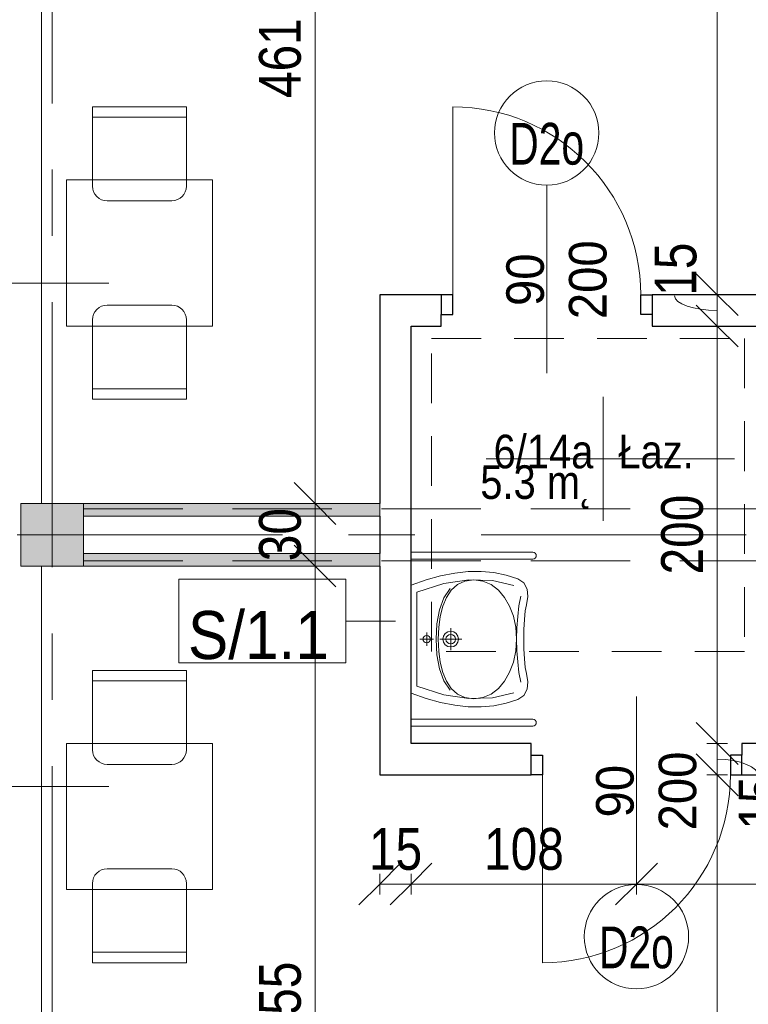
# Model space of a CAD drawing. Header units: centimetres. Extents: x -1631 to 1829, y -257 to 3158.
# Tile 32 of 129: x -1228 to -879, y 2103 to 2575. Entities that reach past the tile are written whole.
import ezdxf

# ---------------------------------------------------------------- set-up
doc = ezdxf.new("R2010")
doc.units = ezdxf.units.CM
for name, pattern in [('Oś', [222.25, 127, -31.75, 31.75, -31.75]), ('Ponad', [39.688, 23.813, -15.875]), ('Ukryte', [71.438, 47.625, -23.813])]:
    doc.linetypes.add(name, pattern=pattern)
for name, color, linetype, lineweight in [('A-ANNO-DIMS', 211, 'Continuous', 13), ('A-ANNO-DIMS-100', 211, 'Continuous', 13), ('A-ANNO-NOTE', 131, 'Continuous', 9), ('A-AREA-IDEN', 2, 'Continuous', 13), ('A-DETL-GENF', 92, 'Continuous', 9), ('A-DETL-HDLN', 90, 'Ukryte', 9), ('A-DETL-MEDM', 33, 'Continuous', 13), ('A-DOOR', 31, 'Continuous', 13), ('A-FLOR-OVHD', 1, 'Ponad', 9), ('A-GLAZ-IDEN', 152, 'Continuous', 13), ('A-WALL', 113, 'Continuous', 13), ('A-WALL-IDEN', 211, 'Continuous', 13), ('I-FURN', 30, 'Continuous', 9), ('P-SANR-FIXT', 6, 'Continuous', 9), ('S-COLS', 52, 'Continuous', 13), ('S-GRID', 1, 'Continuous', 13)]:
    doc.layers.add(name, color=color, linetype=linetype, lineweight=lineweight)
doc.layers.add('A-WALL-PATT', color=111, linetype='Continuous', lineweight=13, plot=False)
doc.styles.add('Arial', font='arial.ttf', dxfattribs={"width": 0.9, "height": 18})
doc.styles.add('Arial Narrow_5', font='ARIALN.TTF', dxfattribs={"height": 20})
doc.styles.add('Arial_1', font='arial.ttf', dxfattribs={"width": 0.7, "height": 20})
doc.styles.add('Arial_11', font='arial.ttf', dxfattribs={"width": 0.85, "height": 23})
doc.styles.add('Arial_12', font='arial.ttf', dxfattribs={"width": 0.9, "height": 23})
doc.styles.add('Arial_13', font='arial.ttf', dxfattribs={"height": 0.2})
doc.dimstyles.new('Diagonal_1_100__0__wewnętrzne', dxfattribs={"dimscale": 30.48, "dimtxt": 20.468619, "dimasz": 0.656168, "dimexe": 0.164042, "dimexo": 0.0625, "dimgap": 0.032808, "dimtad": 1, "dimdec": 0, "dimdsep": 46, "dimtxsty": 'Arial Narrow_5', "dimblk1": 'OBLIQUE', "dimblk2": 'OBLIQUE', "dimsah": 1, "dimcen": 0.09, "dimazin": 0, "dimtfac": 1, "dimtdec": 4, "dimtix": 1, "dimtmove": 0, "dimatfit": 3, "dimfxl": 0.164042, "dimfxlon": 1, "dimtvp": 1, "dimtolj": 1, "dimtzin": 0, "dimarcsym": 2})
doc.dimstyles.new('Diagonal_1_100__0__wewnętrzne_1', dxfattribs={"dimscale": 30.48, "dimtxt": 20.468619, "dimasz": 0.656168, "dimexe": 0.164042, "dimexo": 0.0625, "dimgap": 0.032808, "dimtad": 1, "dimdec": 0, "dimdsep": 46, "dimtxsty": 'Arial Narrow_5', "dimblk1": 'OBLIQUE', "dimblk2": 'OBLIQUE', "dimsah": 1, "dimcen": 0.09, "dimazin": 0, "dimtfac": 1, "dimtdec": 4, "dimtix": 1, "dimtmove": 1, "dimatfit": 3, "dimfxl": 0.164042, "dimfxlon": 1, "dimtvp": 1, "dimtolj": 1, "dimtzin": 0, "dimarcsym": 2})
doc.dimstyles.new('Diagonal_1_100__0__wewnętrzne_2', dxfattribs={"dimscale": 30.48, "dimtxt": 20.468619, "dimasz": 0.656168, "dimexe": 0.164042, "dimexo": 0.0625, "dimgap": 0.032808, "dimtad": 1, "dimdec": 0, "dimdsep": 46, "dimtxsty": 'Arial Narrow_5', "dimblk1": 'OBLIQUE', "dimblk2": 'OBLIQUE', "dimsah": 1, "dimcen": 0.09, "dimazin": 0, "dimtfac": 1, "dimtdec": 4, "dimtix": 1, "dimtmove": 2, "dimatfit": 3, "dimfxl": 0.164042, "dimfxlon": 1, "dimtvp": 1, "dimtolj": 1, "dimtzin": 0, "dimarcsym": 2})

# ---------------------------------------------------------------- blocks, each defined once
blk = doc.blocks.new('M_Concrete-Square-Column - 300 x 300mm-1795931-6_piętro IV __13_80 m_ - stan projektowany')
at = {"layer": 'S-COLS', "lineweight": 9}
blk.add_hatch(color=254, dxfattribs=at).paths.add_polyline_path([(15, -15), (15, 15), (-15, 15), (-15, -15)], flags=0)
for p, q in [((15, 15), (-15, 15)), ((-15, 15), (-15, -15)), ((15, -15), (15, 15)), ((-15, -15), (15, -15))]:
    blk.add_line(p, q, dxfattribs=at)
blk = doc.blocks.new('Blat - Blat-1285996-6_piętro IV __13_80 m_ - stan projektowany')
at = {"layer": 'I-FURN'}
for p, q in [((0, 0), (70, 0)), ((0, -70), (0, 0)), ((70, 0), (70, -70)), ((70, -70), (0, -70))]:
    blk.add_line(p, q, dxfattribs=at)
blk = doc.blocks.new('Blat - Blat-1285693-6_piętro IV __13_80 m_ - stan projektowany')
at = {"layer": 'I-FURN'}
for p, q in [((0, 70), (0, 0)), ((70, 70), (0, 70)), ((70, 0), (70, 70)), ((0, 0), (70, 0))]:
    blk.add_line(p, q, dxfattribs=at)
blk = doc.blocks.new('DRZWI 1S - automatyczna etykieta - Drzwi 90 _łazienkowe_-2364283-6_piętro IV __13_80 m_ - stan projektowany')
at = {"layer": 'A-DETL-GENF'}
for p, q in [((-50.5, 2), (-45, 2)), ((-50.5, -7.5), (-50.5, 2)), ((-45, 2), (-45, -7.5)), ((45, 2), (50.5, 2)), ((45, -7.5), (45, 2)), ((50.5, 2), (50.5, -7.5)), ((-45, -7.5), (-50.5, -7.5)), ((50.5, -7.5), (45, -7.5))]:
    blk.add_line(p, q, dxfattribs=at)
at = {"layer": 'A-DETL-MEDM', "lineweight": 25}
for p, q in [((-50.5, -7.5), (-50.5, 2)), ((-50.5, 2), (-45, 2)), ((-45, 2), (-45, -7.5)), ((45, 2), (45, -7.5)), ((50.5, 2), (45, 2)), ((50.5, -7.5), (50.5, 2)), ((-45, -7.5), (-50.5, -7.5)), ((45, -7.5), (50.5, -7.5))]:
    blk.add_line(p, q, dxfattribs=at)
at = {"layer": 'A-DOOR'}
blk.add_line((45, -7.5), (45, -97.5), dxfattribs=at)
blk.add_arc((45, -7.5), 90, 180, 270, dxfattribs=at)
blk = doc.blocks.new('DRZWI 1S - automatyczna etykieta - Drzwi 90 _łazienkowe_-2364279-6_piętro IV __13_80 m_ - stan projektowany')
at = {"layer": 'A-DETL-GENF'}
for p, q in [((-50.5, 7.5), (-50.5, -2)), ((-45, 7.5), (-50.5, 7.5)), ((-45, -2), (-45, 7.5)), ((50.5, 7.5), (45, 7.5)), ((45, 7.5), (45, -2)), ((50.5, -2), (50.5, 7.5)), ((-50.5, -2), (-45, -2)), ((45, -2), (50.5, -2))]:
    blk.add_line(p, q, dxfattribs=at)
at = {"layer": 'A-DETL-MEDM', "lineweight": 25}
for p, q in [((-45, 7.5), (-50.5, 7.5)), ((-50.5, 7.5), (-50.5, -2)), ((-45, -2), (-45, 7.5)), ((45, -2), (45, 7.5)), ((45, 7.5), (50.5, 7.5)), ((50.5, 7.5), (50.5, -2)), ((-50.5, -2), (-45, -2)), ((50.5, -2), (45, -2))]:
    blk.add_line(p, q, dxfattribs=at)
at = {"layer": 'A-DOOR'}
blk.add_line((45, 7.5), (45, 97.5), dxfattribs=at)
blk.add_arc((45, 7.5), 90, 90, 180, dxfattribs=at)
blk = doc.blocks.new('umywalka dla N_65x56 koło - Type 1-2359175-6_piętro IV __13_80 m_ - stan projektowany')
at = {"layer": 'P-SANR-FIXT'}
for p, q in [((-29.1, -65.9), (-29.1, -7.5)), ((-25.9, -65.9), (-25.9, -7.5)), ((-15.89, -14.7), (-13.31, -7.5)), ((38.31, -7.5), (40.89, -14.7)), ((50.9, -65.9), (50.9, -7.5)), ((54.1, -7.5), (54.1, -65.9)), ((-14.09, -23.15), (-10.01, -10.3)), ((-10.01, -10.3), (12.5, -10.3)), ((11.26, -13.74), (10.89, -14.3)), ((11.82, -13.36), (11.26, -13.74)), ((12.5, -13.22), (11.82, -13.36)), ((12.5, -10.3), (35.01, -10.3)), ((12.5, -18.23), (12.5, -11.72)), ((13.18, -13.36), (12.5, -13.22)), ((13.74, -13.74), (13.18, -13.36)), ((14.11, -14.3), (13.74, -13.74)), ((35.01, -10.3), (39.09, -23.15)), ((-17.85, -21.67), (-15.89, -14.7)), ((15.75, -14.98), (9.25, -14.98)), ((10.89, -14.3), (10.75, -14.98)), ((10.75, -14.98), (10.89, -15.66)), ((10.89, -15.66), (11.26, -16.21)), ((11.26, -16.21), (11.82, -16.59)), ((11.82, -16.59), (12.5, -16.73)), ((12.5, -16.73), (13.18, -16.59)), ((13.18, -16.59), (13.74, -16.21)), ((13.74, -16.21), (14.11, -15.66)), ((14.25, -14.98), (14.11, -14.3)), ((14.11, -15.66), (14.25, -14.98)), ((40.89, -14.7), (42.85, -21.67)), ((-19.18, -28.39), (-17.85, -21.67)), ((-15.95, -35.24), (-14.09, -23.15)), ((-7.38, -23.21), (-11.89, -26.24)), ((-7.63, -24.42), (-3.39, -22.67)), ((-1.64, -21.13), (-7.38, -23.21)), ((-3.39, -22.67), (1.45, -21.46)), ((5.06, -19.92), (-1.64, -21.13)), ((1.45, -21.46), (6.76, -20.76)), ((12.43, -19.54), (5.06, -19.92)), ((6.76, -20.76), (12.43, -20.54)), ((11.04, -23.06), (9.85, -23.86)), ((12.5, -22.76), (11.04, -23.06)), ((19.81, -19.92), (12.43, -19.54)), ((12.43, -20.54), (18.1, -20.76)), ((12.5, -31.76), (12.5, -21.26)), ((13.96, -23.06), (12.5, -22.76)), ((15.15, -23.86), (13.96, -23.06)), ((18.1, -20.76), (23.42, -21.46)), ((26.51, -21.13), (19.81, -19.92)), ((23.42, -21.46), (28.26, -22.67)), ((32.25, -23.21), (26.51, -21.13)), ((28.26, -22.67), (32.5, -24.42)), ((36.76, -26.24), (32.25, -23.21)), ((39.09, -23.15), (40.95, -35.24)), ((42.85, -21.67), (44.18, -28.39)), ((-13.8, -29.72), (-11.14, -26.76)), ((-11.14, -26.76), (-7.63, -24.42)), ((7.16, -26.51), (17.84, -26.51)), ((9.04, -25.06), (8.75, -26.51)), ((8.75, -26.51), (9.04, -27.97)), ((9.85, -23.86), (9.04, -25.06)), ((9.04, -27.97), (9.85, -29.16)), ((10.38, -25.62), (10.2, -26.51)), ((10.2, -26.51), (10.38, -27.41)), ((10.87, -24.89), (10.38, -25.62)), ((10.38, -27.41), (10.87, -28.14)), ((11.61, -24.39), (10.87, -24.89)), ((10.87, -28.14), (11.61, -28.63)), ((12.5, -24.21), (11.61, -24.39)), ((13.39, -24.39), (12.5, -24.21)), ((14.13, -24.89), (13.39, -24.39)), ((13.39, -28.63), (14.13, -28.14)), ((14.62, -25.62), (14.13, -24.89)), ((14.13, -28.14), (14.62, -27.41)), ((14.8, -26.51), (14.62, -25.62)), ((14.62, -27.41), (14.8, -26.51)), ((15.96, -25.06), (15.15, -23.86)), ((15.15, -29.16), (15.96, -27.97)), ((16.25, -26.51), (15.96, -25.06)), ((15.96, -27.97), (16.25, -26.51)), ((32.5, -24.42), (36.01, -26.76)), ((36.01, -26.76), (38.67, -29.72)), ((-19.89, -34.88), (-19.18, -28.39)), ((-15.49, -33.33), (-13.8, -29.72)), ((9.85, -29.16), (11.04, -29.97)), ((11.04, -29.97), (12.5, -30.26)), ((11.61, -28.63), (12.5, -28.81)), ((12.5, -28.81), (13.39, -28.63)), ((12.5, -30.26), (13.96, -29.97)), ((13.96, -29.97), (15.15, -29.16)), ((38.67, -29.72), (40.36, -33.33)), ((44.18, -28.39), (44.89, -34.88)), ((-19.97, -41.14), (-19.89, -34.88)), ((-16.08, -37.64), (-15.49, -33.33)), ((-15.49, -41.92), (-16.08, -37.64)), ((-15.64, -46.48), (-15.95, -35.24)), ((40.36, -33.33), (40.95, -37.64)), ((40.95, -37.64), (40.36, -41.92)), ((40.95, -35.24), (40.64, -46.48)), ((44.89, -34.88), (44.97, -41.14)), ((-19.42, -47.19), (-19.97, -41.14)), ((-13.79, -45.83), (-15.49, -41.92)), ((40.36, -41.92), (38.68, -45.83)), ((44.97, -41.14), (44.42, -47.19)), ((-13.17, -56.78), (-15.64, -46.48)), ((-11.11, -49.31), (-13.79, -45.83)), ((38.68, -45.83), (36.03, -49.31)), ((40.64, -46.48), (38.17, -56.78)), ((-18.22, -53.01), (-19.42, -47.19)), ((-7.59, -52.29), (-11.11, -49.31)), ((36.03, -49.31), (32.54, -52.29)), ((44.42, -47.19), (43.22, -53.01)), ((-16.38, -58.62), (-18.22, -53.01)), ((-3.33, -54.72), (-7.59, -52.29)), ((1.52, -56.54), (-3.33, -54.72)), ((6.84, -57.67), (1.52, -56.54)), ((23.49, -56.54), (18.18, -57.67)), ((28.31, -54.72), (23.49, -56.54)), ((32.54, -52.29), (28.31, -54.72)), ((43.22, -53.01), (41.38, -58.62)), ((-14.43, -61.47), (-16.38, -58.62)), ((-8.14, -60.01), (-3.44, -59.13)), ((-3.44, -59.13), (1.64, -58.58)), ((1.64, -58.58), (6.99, -58.24)), ((12.52, -58.06), (6.84, -57.67)), ((6.99, -58.24), (12.48, -58.02)), ((12.48, -58.02), (17.98, -58.24)), ((18.18, -57.67), (12.52, -58.06)), ((17.98, -58.24), (23.33, -58.58)), ((23.33, -58.58), (28.41, -59.13)), ((28.41, -59.13), (33.11, -60.01)), ((41.38, -58.62), (39.43, -61.47)), ((-11.49, -63.08), (-14.43, -61.47)), ((-7.9, -63.51), (-11.49, -63.08)), ((-3.96, -62.78), (-7.9, -63.51)), ((-1.14, -62.22), (-3.96, -62.78)), ((3.08, -61.79), (-1.14, -62.22)), ((7.9, -61.54), (3.08, -61.79)), ((12.5, -61.51), (7.9, -61.54)), ((17.1, -61.54), (12.5, -61.51)), ((21.92, -61.79), (17.1, -61.54)), ((26.14, -62.22), (21.92, -61.79)), ((28.96, -62.78), (26.14, -62.22)), ((32.9, -63.51), (28.96, -62.78)), ((36.49, -63.08), (32.9, -63.51)), ((39.43, -61.47), (36.49, -63.08))]:
    blk.add_line(p, q, dxfattribs=at)
for centre in [(-27.5, -65.9), (52.5, -65.9)]:
    blk.add_arc(centre, 1.6, 180, 0, dxfattribs=at)
blk = doc.blocks.new('krzesło - krzesło-1270919-6_piętro IV __13_80 m_ - stan projektowany')
at = {"layer": 'I-FURN'}
for p, q in [((-15.5, 22.5), (15.5, 22.5)), ((-22.5, -22.5), (-22.5, 15.5)), ((22.5, 15.5), (22.5, -22.5)), ((22.5, -17.5), (-22.5, -17.5)), ((22.5, -22.5), (-22.5, -22.5))]:
    blk.add_line(p, q, dxfattribs=at)
for centre, start, end in [((-15.5, 15.5), 90, 180), ((15.5, 15.5), 360, 90)]:
    blk.add_arc(centre, 7, start, end, dxfattribs=at)
blk = doc.blocks.new('krzesło - krzesło-823058-6_piętro IV __13_80 m_ - stan projektowany')
at = {"layer": 'I-FURN'}
for p, q in [((-22.5, 22.5), (-22.5, -15.5)), ((22.5, 22.5), (-22.5, 22.5)), ((22.5, -15.5), (22.5, 22.5)), ((22.5, 17.5), (-22.5, 17.5)), ((-15.5, -22.5), (15.5, -22.5))]:
    blk.add_line(p, q, dxfattribs=at)
for centre, start, end in [((-15.5, -15.5), 180, 270), ((15.5, -15.5), 270, 0)]:
    blk.add_arc(centre, 7, start, end, dxfattribs=at)
blk = doc.blocks.new('DIMBLOCK42-6_piętro IV __13_80 m_ - stan projektowany')
at = {"layer": 'A-ANNO-DIMS-100', "transparency": 16777216}
for p, q in [((-1055.62, 2160.99), (-1045.62, 2170.99)), ((-1040.62, 2160.99), (-1030.62, 2170.99)), ((-1055.62, 2165.99), (-1055.62, 2155.99)), ((-1055.62, 2160.99), (-1055.62, 2165.99)), ((-1040.62, 2165.99), (-1040.62, 2155.99)), ((-1040.62, 2160.99), (-1040.62, 2165.99)), ((-1055.62, 2160.99), (-1065.62, 2150.99)), ((-1055.62, 2160.99), (-1040.62, 2160.99)), ((-1040.62, 2160.99), (-1050.62, 2150.99))]:
    blk.add_line(p, q, dxfattribs=at)
at = {"layer": 'A-ANNO-DIMS-100', "color": 0, "transparency": 16777216, "insert": (-1060.79, 2187.84), "char_height": 20, "width": 30.4105, "attachment_point": 1, "line_spacing_factor": 0.974696, "style": 'Arial Narrow_5'}
blk.add_mtext('15', dxfattribs=at)
blk = doc.blocks.new('_Oblique')
at = {"color": 0, "linetype": 'ByBlock', "lineweight": -2}
blk.add_line((-0.5, -0.5), (0.5, 0.5), dxfattribs=at)
blk = doc.blocks.new('DIMBLOCK43-6_piętro IV __13_80 m_ - stan projektowany')
at = {"layer": 'A-ANNO-DIMS-100', "transparency": 16777216}
for p, q in [((-1040.62, 2160.99), (-1030.62, 2170.99)), ((-932.63, 2160.99), (-922.63, 2170.99)), ((-1040.62, 2165.99), (-1040.62, 2155.99)), ((-1040.62, 2160.99), (-1040.62, 2165.99)), ((-932.63, 2165.99), (-932.63, 2155.99)), ((-932.63, 2160.99), (-932.63, 2165.99)), ((-1040.62, 2160.99), (-1050.62, 2150.99)), ((-1040.62, 2160.99), (-932.63, 2160.99)), ((-932.63, 2160.99), (-942.63, 2150.99))]:
    blk.add_line(p, q, dxfattribs=at)
at = {"layer": 'A-ANNO-DIMS-100', "color": 0, "transparency": 16777216, "insert": (-1005.63, 2187.84), "char_height": 20, "width": 45.6158, "attachment_point": 1, "line_spacing_factor": 0.974696, "style": 'Arial Narrow_5'}
blk.add_mtext('108', dxfattribs=at)
blk = doc.blocks.new('DIMBLOCK44-6_piętro IV __13_80 m_ - stan projektowany')
at = {"layer": 'A-ANNO-DIMS-100', "transparency": 16777216}
for p, q in [((-932.63, 2160.99), (-922.63, 2170.99)), ((-774.62, 2160.99), (-764.62, 2170.99)), ((-932.63, 2165.99), (-932.63, 2155.99)), ((-932.63, 2160.99), (-932.63, 2165.99)), ((-774.62, 2165.99), (-774.62, 2155.99)), ((-774.62, 2160.99), (-774.62, 2165.99)), ((-932.63, 2160.99), (-942.63, 2150.99)), ((-932.63, 2160.99), (-774.62, 2160.99)), ((-774.62, 2160.99), (-784.62, 2150.99))]:
    blk.add_line(p, q, dxfattribs=at)
at = {"layer": 'A-ANNO-DIMS-100', "color": 0, "transparency": 16777216, "insert": (-872.63, 2187.84), "char_height": 20, "width": 45.6158, "attachment_point": 1, "line_spacing_factor": 0.974696, "style": 'Arial Narrow_5'}
blk.add_mtext('158', dxfattribs=at)
blk = doc.blocks.new('DIMBLOCK47-6_piętro IV __13_80 m_ - stan projektowany')
at = {"layer": 'A-ANNO-DIMS-100', "transparency": 16777216}
for p, q in [((-893.96, 2428.33), (-903.96, 2438.33)), ((-898.96, 2428.33), (-888.96, 2428.33)), ((-893.96, 2428.33), (-898.96, 2428.33)), ((-893.96, 2228.33), (-893.96, 2428.33)), ((-893.96, 2428.33), (-883.96, 2418.33)), ((-893.96, 2228.33), (-903.96, 2238.33)), ((-898.96, 2228.33), (-888.96, 2228.33)), ((-893.96, 2228.33), (-898.96, 2228.33)), ((-893.96, 2228.33), (-883.96, 2218.33))]:
    blk.add_line(p, q, dxfattribs=at)
at = {"layer": 'A-ANNO-DIMS-100', "color": 0, "transparency": 16777216, "insert": (-920.81, 2309.32), "char_height": 20, "width": 45.6158, "attachment_point": 1, "rotation": 90, "line_spacing_factor": 0.974696, "style": 'Arial Narrow_5'}
blk.add_mtext('200', dxfattribs=at)
blk = doc.blocks.new('DIMBLOCK85-6_piętro IV __13_80 m_ - stan projektowany')
at = {"layer": 'A-ANNO-DIMS-100', "transparency": 16777216}
for p, q in [((-1086.6, 2313.33), (-1096.6, 2323.33)), ((-1091.6, 2313.33), (-1081.6, 2313.33)), ((-1086.6, 2313.33), (-1091.6, 2313.33)), ((-1086.6, 1858.33), (-1086.6, 2313.33)), ((-1086.6, 2313.33), (-1076.6, 2303.33)), ((-1086.6, 1858.33), (-1096.6, 1868.33)), ((-1091.6, 1858.33), (-1081.6, 1858.33)), ((-1086.6, 1858.33), (-1091.6, 1858.33)), ((-1086.6, 1858.33), (-1076.6, 1848.33))]:
    blk.add_line(p, q, dxfattribs=at)
at = {"layer": 'A-ANNO-DIMS-100', "color": 0, "transparency": 16777216, "insert": (-1113.45, 2085.63), "char_height": 20, "width": 45.6158, "attachment_point": 1, "rotation": 90, "line_spacing_factor": 0.974696, "style": 'Arial Narrow_5'}
blk.add_mtext('455', dxfattribs=at)
blk = doc.blocks.new('DIMBLOCK86-6_piętro IV __13_80 m_ - stan projektowany')
at = {"layer": 'A-ANNO-DIMS-100', "transparency": 16777216}
for p, q in [((-1086.6, 2343.33), (-1096.6, 2353.33)), ((-1091.6, 2343.33), (-1081.6, 2343.33)), ((-1086.6, 2343.33), (-1091.6, 2343.33)), ((-1086.6, 2313.33), (-1086.6, 2343.33)), ((-1086.6, 2343.33), (-1076.6, 2333.33)), ((-1086.6, 2313.33), (-1096.6, 2323.33)), ((-1091.6, 2313.33), (-1081.6, 2313.33)), ((-1086.6, 2313.33), (-1091.6, 2313.33)), ((-1086.6, 2313.33), (-1076.6, 2303.33))]:
    blk.add_line(p, q, dxfattribs=at)
at = {"layer": 'A-ANNO-DIMS-100', "color": 0, "transparency": 16777216, "insert": (-1113.45, 2315.65), "char_height": 20, "width": 30.4105, "attachment_point": 1, "rotation": 90, "line_spacing_factor": 0.974696, "style": 'Arial Narrow_5'}
blk.add_mtext('30', dxfattribs=at)
blk = doc.blocks.new('DIMBLOCK87-6_piętro IV __13_80 m_ - stan projektowany')
at = {"layer": 'A-ANNO-DIMS-100', "transparency": 16777216}
for p, q in [((-1086.6, 2804.33), (-1096.6, 2814.33)), ((-1091.6, 2804.33), (-1081.6, 2804.33)), ((-1086.6, 2804.33), (-1091.6, 2804.33)), ((-1086.6, 2343.33), (-1086.6, 2804.33)), ((-1086.6, 2804.33), (-1076.6, 2794.33)), ((-1086.6, 2343.33), (-1096.6, 2353.33)), ((-1091.6, 2343.33), (-1081.6, 2343.33)), ((-1086.6, 2343.33), (-1091.6, 2343.33)), ((-1086.6, 2343.33), (-1076.6, 2333.33))]:
    blk.add_line(p, q, dxfattribs=at)
at = {"layer": 'A-ANNO-DIMS-100', "color": 0, "transparency": 16777216, "insert": (-1113.45, 2537.58), "char_height": 20, "width": 45.6158, "attachment_point": 1, "rotation": 90, "line_spacing_factor": 0.974696, "style": 'Arial Narrow_5'}
blk.add_mtext('461', dxfattribs=at)
blk = doc.blocks.new('DIMBLOCK169-6_piętro IV __13_80 m_ - stan projektowany')
at = {"layer": 'A-ANNO-DIMS-100', "transparency": 16777216}
for p, q in [((-893.96, 2213.33), (-903.96, 2223.33)), ((-898.96, 2213.33), (-888.96, 2213.33)), ((-893.96, 2213.33), (-898.96, 2213.33)), ((-893.96, 1858.33), (-893.96, 2213.33)), ((-893.96, 2213.33), (-883.96, 2203.33)), ((-893.96, 1858.33), (-903.96, 1868.33)), ((-898.96, 1858.33), (-888.96, 1858.33)), ((-893.96, 1858.33), (-898.96, 1858.33)), ((-893.96, 1858.33), (-883.96, 1848.33))]:
    blk.add_line(p, q, dxfattribs=at)
at = {"layer": 'A-ANNO-DIMS-100', "color": 0, "transparency": 16777216, "insert": (-920.81, 2016.82), "char_height": 20, "width": 45.6158, "attachment_point": 1, "rotation": 90, "line_spacing_factor": 0.974696, "style": 'Arial Narrow_5'}
blk.add_mtext('355', dxfattribs=at)
blk = doc.blocks.new('DIMBLOCK170-6_piętro IV __13_80 m_ - stan projektowany')
at = {"layer": 'A-ANNO-DIMS-100', "transparency": 16777216}
for p, q in [((-893.96, 2228.33), (-903.96, 2238.33)), ((-898.96, 2228.33), (-888.96, 2228.33)), ((-893.96, 2228.33), (-898.96, 2228.33)), ((-893.96, 2213.33), (-893.96, 2228.33)), ((-893.96, 2228.33), (-883.96, 2218.33)), ((-893.96, 2213.33), (-903.96, 2223.33)), ((-898.96, 2213.33), (-888.96, 2213.33)), ((-893.96, 2213.33), (-898.96, 2213.33)), ((-893.96, 2213.33), (-883.96, 2203.33))]:
    blk.add_line(p, q, dxfattribs=at)
blk.add_ellipse((-893.96, 2212.4), major_axis=(19.86, 0), ratio=0.424419, start_param=0, end_param=1.570796, dxfattribs=at)
at = {"layer": 'A-ANNO-DIMS-100', "color": 0, "transparency": 16777216, "insert": (-883.71, 2187.06), "char_height": 20, "width": 30.4105, "attachment_point": 1, "rotation": 90, "line_spacing_factor": 0.974696, "style": 'Arial Narrow_5'}
blk.add_mtext('15', dxfattribs=at)
blk = doc.blocks.new('DIMBLOCK171-6_piętro IV __13_80 m_ - stan projektowany')
at = {"layer": 'A-ANNO-DIMS-100', "transparency": 16777216}
for p, q in [((-893.96, 2443.33), (-903.96, 2453.33)), ((-898.96, 2443.33), (-888.96, 2443.33)), ((-893.96, 2443.33), (-898.96, 2443.33)), ((-893.96, 2428.33), (-893.96, 2443.33)), ((-893.96, 2443.33), (-883.96, 2433.33)), ((-893.96, 2428.33), (-903.96, 2438.33)), ((-898.96, 2428.33), (-888.96, 2428.33)), ((-893.96, 2428.33), (-898.96, 2428.33)), ((-893.96, 2428.33), (-883.96, 2418.33))]:
    blk.add_line(p, q, dxfattribs=at)
blk.add_ellipse((-893.96, 2442.82), major_axis=(20.38, 0), ratio=0.343262, start_param=3.141593, end_param=4.712389, dxfattribs=at)
at = {"layer": 'A-ANNO-DIMS-100', "color": 0, "transparency": 16777216, "insert": (-923.94, 2442.82), "char_height": 20, "width": 30.4105, "attachment_point": 1, "rotation": 90, "line_spacing_factor": 0.974696, "style": 'Arial Narrow_5'}
blk.add_mtext('15', dxfattribs=at)
blk = doc.blocks.new('DIMBLOCK172-6_piętro IV __13_80 m_ - stan projektowany')
at = {"layer": 'A-ANNO-DIMS-100', "transparency": 16777216}
for p, q in [((-893.96, 2798.33), (-903.96, 2808.33)), ((-898.96, 2798.33), (-888.96, 2798.33)), ((-893.96, 2798.33), (-898.96, 2798.33)), ((-893.96, 2443.33), (-893.96, 2798.33)), ((-893.96, 2798.33), (-883.96, 2788.33)), ((-893.96, 2443.33), (-903.96, 2453.33)), ((-898.96, 2443.33), (-888.96, 2443.33)), ((-893.96, 2443.33), (-898.96, 2443.33)), ((-893.96, 2443.33), (-883.96, 2433.33))]:
    blk.add_line(p, q, dxfattribs=at)
at = {"layer": 'A-ANNO-DIMS-100', "color": 0, "transparency": 16777216, "insert": (-920.81, 2601.82), "char_height": 20, "width": 45.6158, "attachment_point": 1, "rotation": 90, "line_spacing_factor": 0.974696, "style": 'Arial Narrow_5'}
blk.add_mtext('355', dxfattribs=at)
blk = doc.blocks.new('METKA_POMIESZCZENIA2 - Rozbudowana - bez ramki-2396678-6_piętro IV __13_80 m_ - stan projektowany')
at = {"layer": 'A-AREA-IDEN'}
for p, q in [((0, 0.425), (0, 0)), ((0.0976, 0), (-0.8, 0)), ((-0.8, 0), (0.9, 0)), ((0, 0), (0, -0.425))]:
    blk.add_line(p, q, dxfattribs=at)
blk = doc.blocks.new('ET sciana_AT7 - 10mm-2270614-6_piętro IV __13_80 m_ - stan projektowany')
at = {"layer": 'A-WALL-IDEN'}
for p, q in [((-0.4, 0.196875), (0.4, 0.196875)), ((-0.4, -0.203125), (-0.4, 0.196875)), ((0.4, 0.196875), (0.4, -0.203125)), ((-0.4, -0.203125), (0.4, -0.203125))]:
    blk.add_line(p, q, dxfattribs=at)
blk = doc.blocks.new('Okno_LD_typ 100 - metka _ wys_parapetu-2491833-6_piętro IV __13_80 m_ - stan projektowany')
at = {"layer": 'A-GLAZ-IDEN'}
blk.add_line((0, 1.8925), (0, -0.3919), dxfattribs=at)
blk.add_circle((0, -0.0919), 0.3, dxfattribs=at)
at = {"layer": 'A-GLAZ-IDEN', "insert": (0.4711, 0.6634), "char_height": 0.2, "width": 0.48783, "attachment_point": 3, "rotation": 90, "line_spacing_factor": 0.936439, "style": 'Arial_13', "bg_fill": 3, "box_fill_scale": 1.25, "bg_fill_color": 256, "bg_fill_true_color": 13158600, "bg_fill_transparency": 0}
blk.add_mtext('\\pxqr,t6.35,12.7,19.05,25.4,31.75,38.1,44.45,50.8,57.15,63.5,69.85,76.2,82.55,88.9,95.25,101.6,107.95,114.3,120.65,127,133.35,139.7,146.05,152.4,158.75,165.1,171.45,177.8,184.15,190.5,196.85,203.2;{hp= }', dxfattribs=at)

msp = doc.modelspace()

# ---------------------------------------------------------------- hatches: boundary and pattern name
at = {"layer": 'A-WALL-PATT'}
for points in [[(-1197.62, 2337.33), (-1055.62, 2337.33), (-1055.62, 2343.33), (-1197.62, 2343.33)], [(-1197.62, 2313.33), (-1055.62, 2313.33), (-1055.62, 2319.33), (-1197.62, 2319.33)]]:
    msp.add_hatch(color=9, dxfattribs=at).paths.add_polyline_path(points, flags=0)

# ---------------------------------------------------------------- linework, layer by layer
at = {"layer": 'A-ANNO-NOTE', "lineweight": 13}
for p, q in [((-975.62, 2405.83), (-975.62, 2495.83)), ((-975.62, 2405.83), (-975.62, 2495.83)), ((-932.63, 2250.83), (-932.63, 2160.83)), ((-932.63, 2250.83), (-932.63, 2160.83))]:
    msp.add_line(p, q, dxfattribs=at)
for centre in [(-975.62, 2520.83), (-932.63, 2135.83)]:
    msp.add_circle(centre, 25, dxfattribs=at)
at = {"layer": 'A-DETL-HDLN'}
for p, q in [((-1197.62, 2340.83), (1172.38, 2340.83)), ((-1197.62, 2315.83), (1172.38, 2315.83))]:
    msp.add_line(p, q, dxfattribs=at)
at = {"layer": 'A-FLOR-OVHD'}
for p, q in [((-1030.89, 2422.38), (-880.89, 2422.38)), ((-1030.89, 2272.38), (-1030.89, 2422.38)), ((-880.89, 2422.38), (-880.89, 2272.38)), ((-880.89, 2272.38), (-1030.89, 2272.38))]:
    msp.add_line(p, q, dxfattribs=at)
at = {"layer": 'A-WALL', "lineweight": 9}
for p, q in [((-1217.62, 2793.33), (-1217.62, 2343.33)), ((-1055.62, 2343.33), (-1197.62, 2343.33)), ((-1197.62, 2337.33), (-1055.62, 2337.33)), ((-1055.62, 2319.33), (-1197.62, 2319.33)), ((-1217.62, 2313.33), (-1217.62, 1863.33)), ((-1197.62, 2313.33), (-1055.62, 2313.33))]:
    msp.add_line(p, q, dxfattribs=at)
at = {"layer": 'A-WALL', "color": 7, "lineweight": 25}
for p, q in [((-1055.62, 2443.33), (-1055.62, 2343.33)), ((-1026.12, 2443.33), (-1055.62, 2443.33)), ((-752.62, 2443.33), (-925.12, 2443.33)), ((-1026.12, 2428.33), (-1026.12, 2433.83)), ((-925.12, 2433.83), (-925.12, 2428.33)), ((-1040.62, 2228.33), (-1040.62, 2428.33)), ((-1040.62, 2428.33), (-1026.12, 2428.33)), ((-925.12, 2428.33), (-752.62, 2428.33)), ((-1055.62, 2337.33), (-1055.62, 2319.33)), ((-1055.62, 2313.33), (-1055.62, 2213.33)), ((-983.13, 2228.33), (-1040.62, 2228.33)), ((-983.13, 2222.83), (-983.13, 2228.33)), ((-752.62, 2228.33), (-882.13, 2228.33)), ((-882.13, 2228.33), (-882.13, 2222.83)), ((-1055.62, 2213.33), (-983.13, 2213.33)), ((-882.13, 2213.33), (-752.62, 2213.33))]:
    msp.add_line(p, q, dxfattribs=at)
at = {"layer": 'A-WALL'}
for p, q in [((-1055.62, 2337.33), (-1055.62, 2343.33)), ((-1055.62, 2313.33), (-1055.62, 2319.33))]:
    msp.add_line(p, q, dxfattribs=at)
at = {"layer": 'A-WALL-IDEN'}
msp.add_line((-1048.12, 2287.01), (-1071.93, 2287.01), dxfattribs=at)
at = {"layer": 'S-GRID', "linetype": 'Oś'}
for p, q in [((-1212.62, 2884.27), (-1212.62, 27.13)), ((1342.46, 2328.33), (-1368.76, 2328.33))]:
    msp.add_line(p, q, dxfattribs=at)

# ---------------------------------------------------------------- block references
at = {"layer": 'A-AREA-IDEN', "xscale": 69.99999999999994, "yscale": 69.99999999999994, "zscale": 69.99999999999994}
msp.add_blockref('METKA_POMIESZCZENIA2 - Rozbudowana - bez ramki-2396678-6_piętro IV __13_80 m_ - stan projektowany', (-948.64, 2364.69), dxfattribs=at)
at = {"layer": 'A-DOOR', "rotation": 180}
for name, p in [('DRZWI 1S - automatyczna etykieta - Drzwi 90 _łazienkowe_-2364283-6_piętro IV __13_80 m_ - stan projektowany', (-975.62, 2435.83)), ('DRZWI 1S - automatyczna etykieta - Drzwi 90 _łazienkowe_-2364279-6_piętro IV __13_80 m_ - stan projektowany', (-932.63, 2220.83))]:
    msp.add_blockref(name, p, dxfattribs=at)
at = {"layer": 'A-WALL-IDEN', "xscale": 99.99999999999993, "yscale": 99.99999999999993, "zscale": 99.99999999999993}
msp.add_blockref('ET sciana_AT7 - 10mm-2270614-6_piętro IV __13_80 m_ - stan projektowany', (-1111.93, 2287.32), dxfattribs=at)
at = {"layer": 'I-FURN', "rotation": 180}
for name, p in [('krzesło - krzesło-1270919-6_piętro IV __13_80 m_ - stan projektowany', (-1170.73, 2510.83)), ('Blat - Blat-1285996-6_piętro IV __13_80 m_ - stan projektowany', (-1135.73, 2428.33)), ('krzesło - krzesło-823058-6_piętro IV __13_80 m_ - stan projektowany', (-1170.73, 2415.83)), ('krzesło - krzesło-1270919-6_piętro IV __13_80 m_ - stan projektowany', (-1170.73, 2240.83)), ('Blat - Blat-1285693-6_piętro IV __13_80 m_ - stan projektowany', (-1135.73, 2228.33)), ('krzesło - krzesło-823058-6_piętro IV __13_80 m_ - stan projektowany', (-1170.73, 2145.83))]:
    msp.add_blockref(name, p, dxfattribs=at)
at = {"layer": 'P-SANR-FIXT', "rotation": 90.00000000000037}
msp.add_blockref('umywalka dla N_65x56 koło - Type 1-2359175-6_piętro IV __13_80 m_ - stan projektowany', (-1048.12, 2265.83), dxfattribs=at)
at = {"layer": 'S-COLS', "lineweight": 9}
msp.add_blockref('M_Concrete-Square-Column - 300 x 300mm-1795931-6_piętro IV __13_80 m_ - stan projektowany', (-1212.62, 2328.33), dxfattribs=at)

# ---------------------------------------------------------------- texts
at = {"layer": 'A-ANNO-NOTE', "lineweight": 211, "char_height": 20, "width": 37.03, "attachment_point": 5, "line_spacing_factor": 0.936439, "style": 'Arial_1'}
for insert in [(-975.65, 2515.53), (-932.65, 2130.53)]:
    msp.add_mtext('\\pxqc,t4.445,8.89,13.335,17.78,22.225,26.67,31.115,35.56,40.005,44.45,48.895,53.34,57.785,62.23,66.675,71.12,75.565,80.01,84.455,88.9,93.345,97.79,102.235,106.68,111.125,115.57,120.015,124.46,128.905,133.35,137.795,142.24;{D2o}', dxfattribs=dict(at, insert=insert))
at = {"layer": 'A-ANNO-NOTE', "lineweight": 211, "char_height": 18, "attachment_point": 5, "rotation": 90, "line_spacing_factor": 0.936439, "style": 'Arial'}
for s, insert, width in [('\\pxqc,t6.35,12.7,19.05,25.4,31.75,38.1,44.45,50.8,57.15,63.5,69.85,76.2,82.55,88.9,95.25,101.6,107.95,114.3,120.65,127,133.35,139.7,146.05,152.4,158.75,165.1,171.45,177.8,184.15,190.5,196.85,203.2;{200}', (-955.86, 2450.52), 38.07), ('\\pxqc,t6.35,12.7,19.05,25.4,31.75,38.1,44.45,50.8,57.15,63.5,69.85,76.2,82.55,88.9,95.25,101.6,107.95,114.3,120.65,127,133.35,139.7,146.05,152.4,158.75,165.1,171.45,177.8,184.15,190.5,196.85,203.2;{200}', (-955.86, 2450.52), 38.07), ('\\pxqc,t6.35,12.7,19.05,25.4,31.75,38.1,44.45,50.8,57.15,63.5,69.85,76.2,82.55,88.9,95.25,101.6,107.95,114.3,120.65,127,133.35,139.7,146.05,152.4,158.75,165.1,171.45,177.8,184.15,190.5,196.85,203.2;{90}', (-985.86, 2450.52), 25.65), ('\\pxqc,t6.35,12.7,19.05,25.4,31.75,38.1,44.45,50.8,57.15,63.5,69.85,76.2,82.55,88.9,95.25,101.6,107.95,114.3,120.65,127,133.35,139.7,146.05,152.4,158.75,165.1,171.45,177.8,184.15,190.5,196.85,203.2;{200}', (-912.86, 2205.59), 38.07), ('\\pxqc,t6.35,12.7,19.05,25.4,31.75,38.1,44.45,50.8,57.15,63.5,69.85,76.2,82.55,88.9,95.25,101.6,107.95,114.3,120.65,127,133.35,139.7,146.05,152.4,158.75,165.1,171.45,177.8,184.15,190.5,196.85,203.2;{200}', (-912.86, 2205.59), 38.07), ('\\pxqc,t6.35,12.7,19.05,25.4,31.75,38.1,44.45,50.8,57.15,63.5,69.85,76.2,82.55,88.9,95.25,101.6,107.95,114.3,120.65,127,133.35,139.7,146.05,152.4,158.75,165.1,171.45,177.8,184.15,190.5,196.85,203.2;{90}', (-942.86, 2205.5), 25.65)]:
    msp.add_mtext(s, dxfattribs=dict(at, insert=insert, width=width))
at = {"layer": 'A-AREA-IDEN', "char_height": 16.1, "line_spacing_factor": 0.936439, "style": 'Arial_11'}
for s, insert, width, attachment_point in [('\\pxqr,t3.69565,7.3913,11.08696,14.78261,18.47826,22.17391,25.86957,29.56522,33.26087,36.95652,40.65217,44.34783,48.04348,51.73913,55.43478,59.13043,62.82609,66.52174,70.21739,73.91304,77.6087,81.30435,85,88.69565,92.3913,96.08696,99.78261,103.47826,107.17391,110.86957,114.56522,118.26087;{6/14a}', (-953.29, 2359.95), 47.6, 9), ('\\pt84.99995,169.9999,255.00008,340.00003,424.99998,509.99993,595.00011,680.00006,765.00001,849.99996,934.99991,1020.00009,1105.00004,1189.99999,1274.99994,1359.99989,1445.00007,1530.00002,1614.99997,1699.99992,1785.0001,1870.00005,1955,2039.99995,2124.9999,2210.00008,2295.00003,2379.99998,2464.99993,2550.00011,2635.00006,2720.00001;Łaz.', (-941.33, 2359.95), 36.2355, 7), ('\\pt84.99995,169.9999,255.00008,340.00003,424.99998,509.99993,595.00011,680.00006,765.00001,849.99996,934.99991,1020.00009,1105.00004,1189.99999,1274.99994,1359.99989,1445.00007,1530.00002,1614.99997,1699.99992,1785.0001,1870.00005,1955,2039.99995,2124.9999,2210.00008,2295.00003,2379.99998,2464.99993,2550.00011,2635.00006,2720.00001;5.3 m˛', (-953.29, 2361.62), 53.55, 3)]:
    msp.add_mtext(s, dxfattribs=dict(at, insert=insert, width=width, attachment_point=attachment_point))
at = {"layer": 'A-WALL-IDEN', "insert": (-1113.74, 2280.16), "char_height": 23, "width": 67.32, "attachment_point": 5, "line_spacing_factor": 0.936439, "style": 'Arial_12'}
msp.add_mtext('\\pxqc,t4.96957,9.93913,14.9087,19.87826,24.84783,29.81739,34.78696,39.75652,44.72609,49.69565,54.66522,59.63478,64.60435,69.57391,74.54348,79.51304,84.48261,89.45217,94.42174,99.3913,104.36087,109.33043,114.3,119.26957,124.23913,129.2087,134.17826,139.14783,144.11739,149.08696,154.05652,159.02609;{S/1.1}', dxfattribs=at)

# ---------------------------------------------------------------- dimensions: what is measured, and where the dimension line sits
at = {"layer": 'A-ANNO-DIMS'}
for base, p1, p2, dimstyle, override, picture, middle in [((-1086.6, 2804.33), (-1091.6, 2343.33), (-1091.6, 2804.33), 'Diagonal_1_100__0__wewnętrzne_2', {"dimpost": '<>', "dimfxl": 461}, 'DIMBLOCK87-6_piętro IV __13_80 m_ - stan projektowany', (-1100.12, 2560.39)), ((-893.96, 2443.33), (-898.96, 2428.33), (-898.96, 2443.33), 'Diagonal_1_100__0__wewnętrzne_1', {"dimpost": '<>', "dimfxl": 15}, 'DIMBLOCK171-6_piętro IV __13_80 m_ - stan projektowany', (-910.61, 2458.03)), ((-1086.6, 2313.33), (-1091.6, 1858.33), (-1091.6, 2313.33), 'Diagonal_1_100__0__wewnętrzne_2', {"dimpost": '<>', "dimfxl": 455}, 'DIMBLOCK85-6_piętro IV __13_80 m_ - stan projektowany', (-1100.12, 2108.44)), ((-893.96, 2228.33), (-898.96, 2213.33), (-898.96, 2228.33), 'Diagonal_1_100__0__wewnętrzne_1', {"dimpost": '<>', "dimfxl": 15}, 'DIMBLOCK170-6_piętro IV __13_80 m_ - stan projektowany', (-870.37, 2202.26))]:
    dim = msp.add_linear_dim(base=base, p1=p1, p2=p2, angle=90, dimstyle=dimstyle, override=override, dxfattribs=at)
    dim.commit()
    dim.dimension.update_dxf_attribs({"geometry": picture, "text_midpoint": middle, "dimtype": 160, "text_rotation": 90})
for base, p1, p2, angle, override, picture, middle in [((-893.96, 2798.33), (-898.96, 2443.33), (-898.96, 2798.33), 90, {"dimpost": '<>', "dimfxl": 355}, 'DIMBLOCK172-6_piętro IV __13_80 m_ - stan projektowany', (-905.17, 2620.83)), ((-893.96, 2428.33), (-898.96, 2228.33), (-898.96, 2428.33), 90, {"dimpost": '<>', "dimfxl": 200}, 'DIMBLOCK47-6_piętro IV __13_80 m_ - stan projektowany', (-905.17, 2328.33)), ((-1086.6, 2343.33), (-1091.6, 2313.33), (-1091.6, 2343.33), 90, {"dimpost": '<>', "dimfxl": 30}, 'DIMBLOCK86-6_piętro IV __13_80 m_ - stan projektowany', (-1097.81, 2328.33)), ((-893.96, 2213.33), (-898.96, 1858.33), (-898.96, 2213.33), 90, {"dimpost": '<>', "dimfxl": 355}, 'DIMBLOCK169-6_piętro IV __13_80 m_ - stan projektowany', (-905.17, 2035.83)), ((-932.63, 2160.99), (-1040.62, 2165.99), (-932.63, 2165.99), 0, {"dimpost": '<>', "dimfxl": 107.997908}, 'DIMBLOCK43-6_piętro IV __13_80 m_ - stan projektowany', (-986.62, 2172.2)), ((-774.62, 2160.99), (-932.63, 2165.99), (-774.62, 2165.99), 0, {"dimpost": '<>', "dimfxl": 158.002092}, 'DIMBLOCK44-6_piętro IV __13_80 m_ - stan projektowany', (-853.62, 2172.2))]:
    dim = msp.add_linear_dim(base=base, p1=p1, p2=p2, angle=angle, dimstyle='Diagonal_1_100__0__wewnętrzne', override=override, dxfattribs=at)
    dim.commit()
    dim.dimension.update_dxf_attribs({"geometry": picture, "text_midpoint": middle})
dim = msp.add_linear_dim(base=(-1040.62, 2160.99), p1=(-1055.62, 2165.99), p2=(-1040.62, 2165.99), dimstyle='Diagonal_1_100__0__wewnętrzne', override={"dimpost": '<>', "dimfxl": 15}, dxfattribs=at)
dim.commit()
dim.dimension.update_dxf_attribs({"geometry": 'DIMBLOCK42-6_piętro IV __13_80 m_ - stan projektowany', "text_midpoint": (-1048.12, 2172.2)})

# ---------------------------------------------------------------- next in the draw order: block references
at = {"layer": 'A-GLAZ-IDEN', "xscale": 99.99999999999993, "yscale": 99.99999999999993, "zscale": 99.99999999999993, "rotation": 270.0000000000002}
for p in [(-1374.73, 2448.83), (-1374.73, 2207.83)]:
    msp.add_blockref('Okno_LD_typ 100 - metka _ wys_parapetu-2491833-6_piętro IV __13_80 m_ - stan projektowany', p, dxfattribs=at)

doc.saveas('drawing.dxf')
